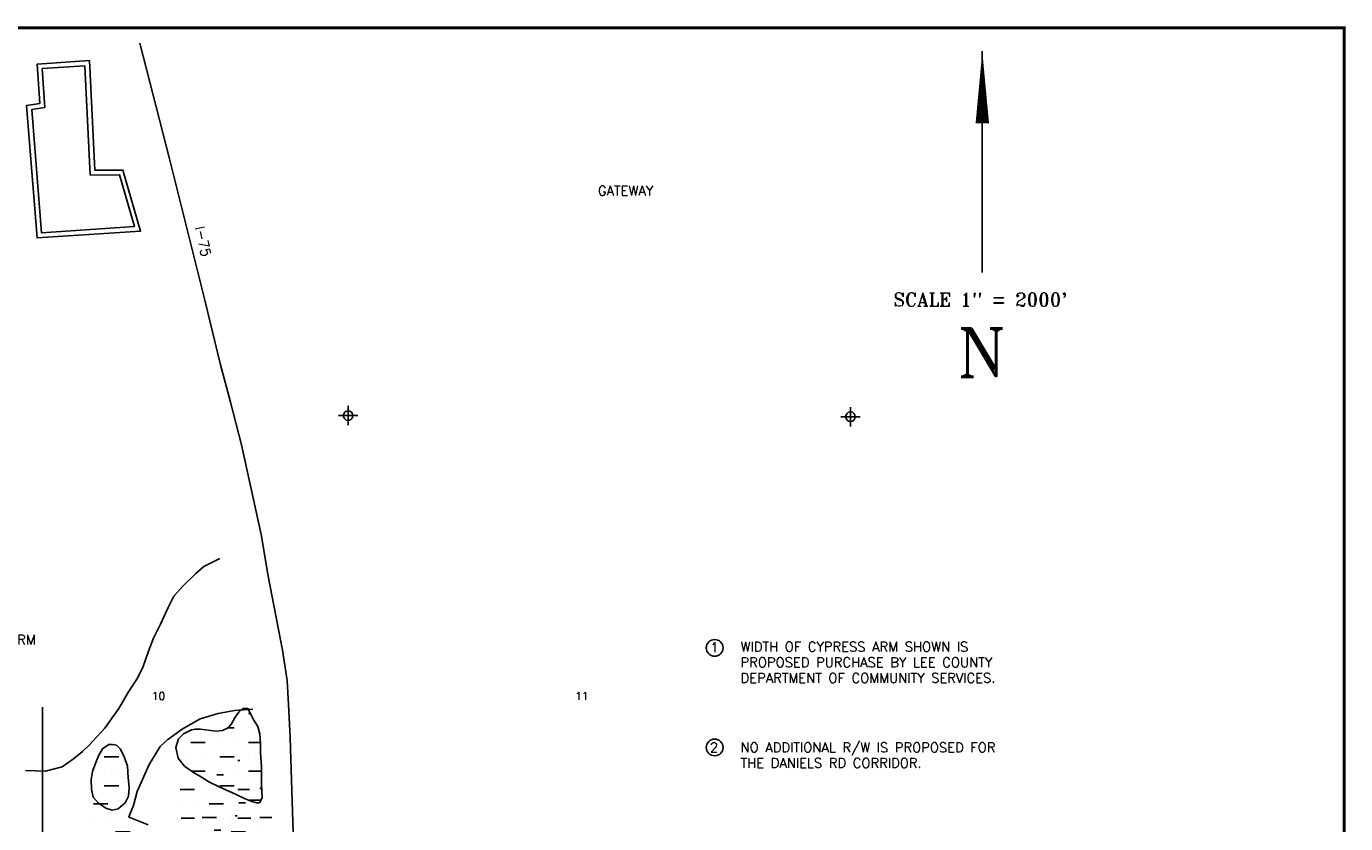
# Model space of a CAD drawing. Extents: x 213162 to 260736, y 787639 to 849969.
# Tile 15 of 17: x 237991 to 251699, y 814407 to 822688. Entities that reach past the tile are written whole.
import ezdxf
from ezdxf.enums import TextEntityAlignment as Align

# ---------------------------------------------------------------- set-up
doc = ezdxf.new("R2010")
doc.units = 0
doc.header["$LTSCALE"] = 800
doc.header["$PDMODE"] = 34
doc.header["$PDSIZE"] = 100
doc.layers.get('0').update_dxf_attribs({"linetype": 'CONTINUOUS'})
for name, color, linetype in [('EXLAKES', 4, 'CONTINUOUS'), ('HATCH', 3, 'CONTINUOUS'), ('MAJROADS', 1, 'CONTINUOUS'), ('MINROADS', 1, 'CONTINUOUS'), ('NBORDER', 1, 'CONTINUOUS'), ('PROPROW', 13, 'CONTINUOUS'), ('SEC', 2, 'CONTINUOUS'), ('TEXT', 7, 'CONTINUOUS'), ('WL-PRESERVE', 14, 'CONTINUOUS')]:
    doc.layers.add(name, color=color, linetype=linetype)
doc.layers.get('0').off()
doc.styles.get("Standard").update_dxf_attribs({"font": 'ROMANT'})

# ---------------------------------------------------------------- blocks, each defined once
blk = doc.blocks.new('*X')
at = {"color": 0}
for p, q in [((240300, 815550), (240320, 815550)), ((240082, 815400), (240150, 815400)), ((240300, 815400), (240300, 815400)), ((239700, 815250), (239850, 815250)), ((240000, 815250), (240000, 815250)), ((240150, 815250), (240150, 815250)), ((240300, 815250), (240422, 815250)), ((238800, 815100), (238950, 815100)), ((239700, 815100), (239700, 815100)), ((239850, 815100), (239850, 815100)), ((240000, 815100), (240150, 815100)), ((240300, 815100), (240300, 815100)), ((238800, 814950), (238800, 814950)), ((238950, 814950), (238950, 814950)), ((239709, 814950), (239850, 814950)), ((240000, 814950), (240000, 814950)), ((240150, 814950), (240150, 814950)), ((240300, 814950), (240433, 814950)), ((238800, 814800), (238950, 814800)), ((240000, 814800), (240150, 814800)), ((240300, 814800), (240300, 814800)), ((238800, 814650), (238800, 814650)), ((238950, 814650), (238950, 814650)), ((240300, 814650), (240427, 814650))]:
    blk.add_line(p, q, dxfattribs=at)

msp = doc.modelspace()

# ---------------------------------------------------------------- linework, layer by layer
at = {"layer": 'EXLAKES', "color": 0}
for points in [[(238648, 822332), (238703, 821193), (238994, 821196), (239178, 820562), (238103, 820490), (237993, 821866), (238131, 821887), (238102, 822295)], [(238600, 822279), (238655, 821143), (238957, 821146), (239113, 820608), (238149, 820543), (238047, 821824), (238184, 821844), (238156, 822249)]]:
    msp.add_lwpolyline(points, close=True, dxfattribs=at)
at = {"layer": 'MAJROADS', "color": 0}
msp.add_lwpolyline([(239169, 822514), (239478, 821311), (239845, 819845), (240004, 819185), (240112, 818783), (240227, 818342), (240432, 817410), (240505, 816976), (240653, 816209), (240702, 815893), (240717, 815577), (240732, 815297), (240764, 814313), (240736, 813720), (240695, 813201), (240602, 812354), (240530, 811589), (240062, 808568), (240024, 808219), (240021, 807737)], dxfattribs=at)
at = {"layer": 'MINROADS', "color": 0}
msp.add_lwpolyline([(238160, 815615), (238160, 808405)], dxfattribs=at)
at = {"layer": 'NBORDER', "color": 0}
msp.add_line((247924, 822429), (247924, 820131), dxfattribs=at)
at = {"layer": 'NBORDER', "color": 0, "const_width": 30}
msp.add_lwpolyline([(218684, 801473), (251684, 801473), (251684, 822673), (218684, 822673)], close=True, dxfattribs=at)
at = {"layer": 'NBORDER', "color": 0}
msp.add_lwpolyline([(247924, 822429, 0, 140, 0), (247924, 821680, 140, 140, 0)], format="xyseb", dxfattribs=at)
at = {"layer": 'PROPROW', "color": 0}
for points in [[(237982, 814957), (238189, 814952), (238362, 814998), (238481, 815078), (238573, 815155), (238645, 815223), (238805, 815397), (238952, 815602), (239053, 815776), (239146, 815918), (239205, 816039), (239259, 816197), (239313, 816334), (239386, 816478), (239465, 816650), (239524, 816770), (239613, 816868), (239751, 817006), (239835, 817077), (240002, 817162)], [(239255, 814395), (239067, 814469), (239055, 814476), (239103, 814595), (239143, 814739), (239267, 815021), (239380, 815208), (239462, 815280), (239608, 815387), (239797, 815496), (239984, 815549), (240155, 815583), (240344, 815594)]]:
    msp.add_lwpolyline(points, dxfattribs=at)
for centre in [(245143, 816232), (245143, 815198)]:
    msp.add_circle(centre, 87, dxfattribs=at)
at = {"layer": 'SEC', "color": 0}
for p in [(241334, 818645), (246554, 818633)]:
    msp.add_point(p, dxfattribs=at)
at = {"layer": 'WL-PRESERVE', "color": 0}
for points in [[(239680, 815366), (239624, 815340), (239572, 815288), (239543, 815197), (239567, 815086), (239634, 815004), (239716, 814945), (239809, 814888), (239895, 814838), (239987, 814792), (240062, 814757), (240164, 814711), (240265, 814664), (240332, 814637), (240383, 814623), (240412, 814622), (240440, 814673), (240433, 814817), (240433, 814997), (240423, 815145), (240423, 815242), (240416, 815335), (240397, 815415), (240347, 815493), (240320, 815551), (240293, 815601), (240241, 815603), (240199, 815564), (240160, 815513), (240124, 815443), (240088, 815403), (240028, 815373), (239959, 815368), (239856, 815380), (239798, 815387), (239747, 815388), (239707, 815381)], [(238848, 815229), (238781, 815185), (238745, 815117), (238713, 815042), (238679, 814948), (238665, 814864), (238668, 814764), (238686, 814680), (238742, 814618), (238817, 814566), (238882, 814547), (238945, 814561), (239019, 814621), (239053, 814691), (239060, 814782), (239050, 814884), (239041, 815004), (239006, 815105), (238966, 815182), (238928, 815221), (238885, 815230), (238858, 815227)]]:
    msp.add_lwpolyline(points, close=True, dxfattribs=at)

# ---------------------------------------------------------------- block references
at = {"layer": 'HATCH', "color": 0}
for p in [(0, 0), (0, 0), (0, 0), (0, 0), (0, 0), (0, 0), (0, 0), (0, 0), (0, 0), (0, 0), (0, 0), (0, 0), (0, 0), (0, 0), (0, 0), (0, 0), (0, 0), (0, 0), (0, 0), (0, 0), (0, 0), (0, 0), (0, 0), (-111, -488), (118, -779), (-139, -1061)]:
    msp.add_blockref('*X', p, dxfattribs=at)

# ---------------------------------------------------------------- texts
at = {"layer": 'MINROADS', "color": 0}
msp.add_text('I-75', height=100, rotation=283, dxfattribs=at).set_placement((239742, 820597))
at = {"layer": 'NBORDER', "color": 0}
for s, height, p in [('SCALE 1" = 2000\'', 139.86, (247905, 819780)), ('N', 499, (247919, 819049))]:
    msp.add_text(s, height=height, dxfattribs=at).set_placement(p, align=Align.CENTER)
at = {"layer": 'PROPROW', "color": 0}
for s, p in [('1', (245099, 816188)), ('WIDTH OF CYPRESS ARM SHOWN IS', (245412, 816194)), ('PROPOSED PURCHASE BY LEE COUNTY', (245412, 816032)), ('DEPARTMENT OF COMMUNITY SERVICES.', (245412, 815870)), ('2', (245093, 815148)), ('NO ADDITIONAL R/W IS PROPOSED FOR', (245412, 815148)), ('THE DANIELS RD CORRIDOR.', (245412, 814987))]:
    msp.add_text(s, height=100, dxfattribs=at).set_placement(p)
at = {"layer": 'TEXT', "color": 0}
for s, height, p in [('GATEWAY', 100, (243930, 820931)), ('CYPRESS ARM', 100, (237150, 816266)), ('10', 80, (239295, 815692)), ('11', 80, (243694, 815692))]:
    msp.add_text(s, height=height, dxfattribs=at).set_placement(p)

doc.saveas('drawing.dxf')
